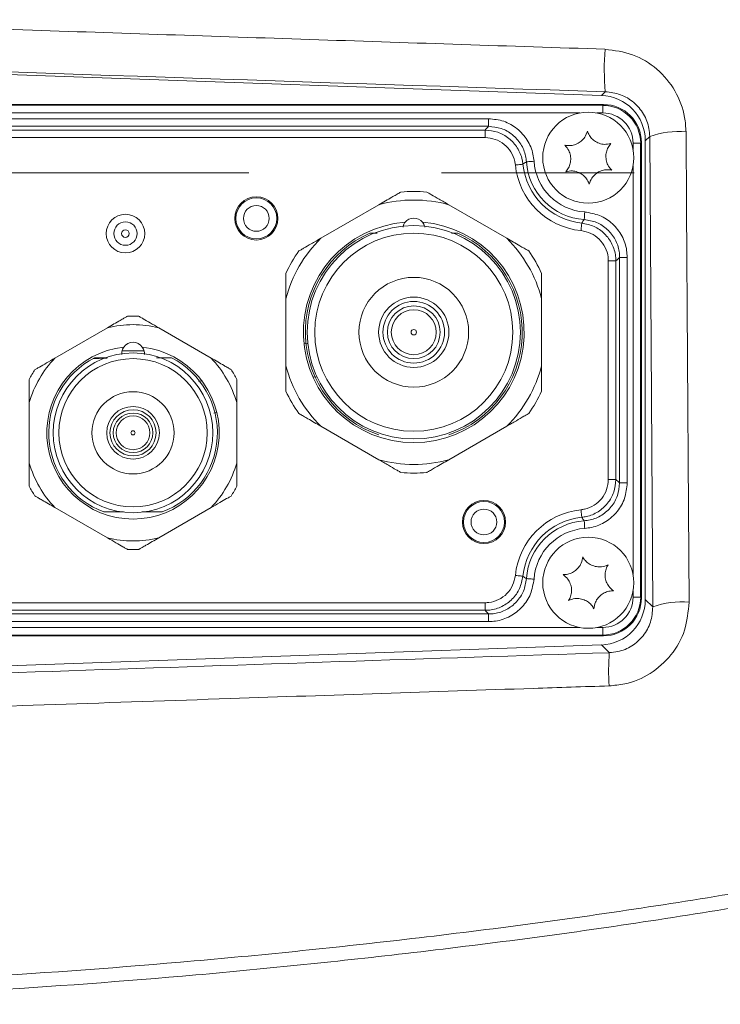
# Model space of a CAD drawing. Header units: millimetres. Extents: x 0 to 8410, y 0 to 5940.
# Tile 135 of 180: x 5502 to 5594, y 3968 to 4098. Entities that reach past the tile are written whole.
import ezdxf

# ---------------------------------------------------------------- set-up
doc = ezdxf.new("R2010")
doc.units = ezdxf.units.MM
doc.header["$LTSCALE"] = 10
doc.linetypes.add('CENTERX2', pattern=[20.32, 12.7, -2.54, 2.54, -2.54])

msp = doc.modelspace()

# ---------------------------------------------------------------- linework, layer by layer
at = {"color": 7, "linetype": 'Continuous', "lineweight": 0}
for p, q in [((5578.42, 4088.07), (5462.87, 4092.11)), ((5578.71, 4086.87), (5462.87, 4086.87)), ((5583.7, 4021.87), (5583.7, 4081.87)), ((5584.2, 4021.66), (5584.2, 4082.08)), ((5549.11, 4073.67), (5541.45, 4069.25)), ((5565.96, 4069.25), (5558.3, 4073.67)), ((5547.91, 4069.93), (5548.89, 4069.93)), ((5558.67, 4069.93), (5559.5, 4069.93)), ((5536.85, 4061.29), (5536.85, 4052.45)), ((5570.55, 4052.45), (5570.55, 4061.29)), ((5513.32, 4057.46), (5506.41, 4053.47)), ((5527, 4053.47), (5520.09, 4057.46)), ((5539.66, 4055.39), (5539.3, 4055.35)), ((5540.48, 4050.96), (5540.86, 4051.01)), ((5503.03, 4047.61), (5503.03, 4039.63)), ((5530.38, 4039.63), (5530.38, 4047.61)), ((5527.33, 4046.22), (5527.76, 4046.4)), ((5541.45, 4044.49), (5549.11, 4040.07)), ((5558.3, 4040.07), (5565.96, 4044.49)), ((5506.41, 4033.77), (5513.32, 4029.78)), ((5520.55, 4033.2), (5517.9, 4033.2)), ((5520.09, 4029.78), (5527, 4033.77)), ((5432.2, 4016.87), (5578.71, 4016.87)), ((5437.2, 4010.74), (5578.42, 4015.67))]:
    msp.add_line(p, q, dxfattribs=at)
at = {"color": 8, "linetype": 'Continuous', "lineweight": 0}
for p, q in [((5578.42, 4088.07), (5578.93, 4088.56)), ((5462.87, 4086.77), (5578.6, 4086.77)), ((5578.6, 4086.77), (5578.71, 4086.87)), ((5578.6, 4085.77), (5578.6, 4086.77)), ((5575.58, 4085.77), (5462.87, 4085.77)), ((5462.87, 4085), (5563.56, 4085)), ((5563.56, 4084), (5563.56, 4085)), ((5578.6, 4085.77), (5577.82, 4085.77)), ((5563.56, 4084), (5462.87, 4084)), ((5470.02, 4083.51), (5563.11, 4083.51)), ((5563.11, 4082.51), (5472.02, 4082.51)), ((5563.11, 4083.51), (5563.11, 4082.51)), ((5584.8, 4082.67), (5584.2, 4082.08)), ((5585.2, 4020.69), (5584.8, 4082.67)), ((5582.6, 4080.99), (5582.6, 4081.77)), ((5583.6, 4081.77), (5582.6, 4081.77)), ((5583.7, 4081.87), (5583.6, 4081.77)), ((5583.6, 4081.77), (5583.6, 4021.97)), ((5582.6, 4024.99), (5582.6, 4078.75)), ((5579.34, 4037.46), (5579.34, 4066.28)), ((5580.34, 4066.28), (5579.34, 4066.28)), ((5580.34, 4066.28), (5580.34, 4037.46)), ((5580.83, 4037.01), (5580.83, 4066.73)), ((5581.83, 4066.73), (5580.83, 4066.73)), ((5581.83, 4066.73), (5581.83, 4037.01)), ((5515.28, 4054.41), (5518.15, 4054.41)), ((5580.34, 4037.46), (5579.34, 4037.46)), ((5581.83, 4037.01), (5580.83, 4037.01)), ((5582.6, 4021.97), (5582.6, 4022.75)), ((5583.6, 4021.97), (5582.6, 4021.97)), ((5583.6, 4021.97), (5583.7, 4021.87)), ((5584.2, 4021.66), (5585.2, 4020.69)), ((5563.11, 4020.24), (5470.02, 4020.24)), ((5472.02, 4021.24), (5563.11, 4021.24)), ((5563.11, 4021.24), (5563.11, 4020.24)), ((5447.35, 4019.75), (5563.56, 4019.75)), ((5563.56, 4018.75), (5447.35, 4018.75)), ((5563.56, 4018.75), (5563.56, 4019.75)), ((5435.32, 4017.98), (5575.58, 4017.98)), ((5577.82, 4017.98), (5578.6, 4017.98)), ((5578.6, 4016.98), (5578.6, 4017.98)), ((5578.6, 4016.98), (5432.31, 4016.98)), ((5578.71, 4016.87), (5578.6, 4016.98)), ((5579.47, 4014.66), (5578.42, 4015.67))]:
    msp.add_line(p, q, dxfattribs=at)
at = {"color": 7, "linetype": 'CENTERX2', "lineweight": 0}
msp.add_line((4998.55, 4077.87), (5743.75, 4077.87), dxfattribs=at)
at = {"color": 8, "linetype": 'Continuous', "lineweight": 0, "flags": 128}
for points in [[(5589.58, 4083.27), (5589.64, 4073.35), (5589.9, 4033.65), (5589.98, 4021.3)], [(5568.08, 4079.01), (5568.06, 4079), (5568, 4079), (5567.9, 4078.99), (5567.78, 4078.98), (5567.63, 4078.96), (5567.46, 4078.94), (5567.28, 4078.93), (5567.09, 4078.91)], [(5569.55, 4079.4), (5569.36, 4079.38), (5569.17, 4079.37), (5569, 4079.36), (5568.85, 4079.35), (5568.73, 4079.34), (5568.63, 4079.34), (5568.57, 4079.33), (5568.55, 4079.33)], [(5576.23, 4072.71), (5576.22, 4072.52), (5576.2, 4072.34), (5576.19, 4072.17), (5576.18, 4072.02), (5576.18, 4071.9), (5576.17, 4071.8), (5576.16, 4071.74), (5576.16, 4071.72)], [(5575.84, 4071.25), (5575.84, 4071.22), (5575.83, 4071.16), (5575.82, 4071.07), (5575.81, 4070.95), (5575.79, 4070.8), (5575.78, 4070.63), (5575.76, 4070.45), (5575.74, 4070.26)], [(5575.84, 4032.49), (5575.84, 4032.52), (5575.83, 4032.58), (5575.82, 4032.67), (5575.81, 4032.8), (5575.79, 4032.95), (5575.78, 4033.11), (5575.76, 4033.3), (5575.74, 4033.49)], [(5576.23, 4031.03), (5576.22, 4031.22), (5576.2, 4031.4), (5576.19, 4031.57), (5576.18, 4031.72), (5576.18, 4031.85), (5576.17, 4031.94), (5576.16, 4032), (5576.16, 4032.03)], [(5568.08, 4024.74), (5568.06, 4024.74), (5568, 4024.74), (5567.9, 4024.75), (5567.78, 4024.77), (5567.63, 4024.78), (5567.46, 4024.8), (5567.28, 4024.82), (5567.09, 4024.83)], [(5569.55, 4024.35), (5569.36, 4024.36), (5569.17, 4024.37), (5569, 4024.38), (5568.85, 4024.39), (5568.73, 4024.4), (5568.63, 4024.41), (5568.57, 4024.41), (5568.55, 4024.41)]]:
    msp.add_lwpolyline(points, dxfattribs=at)
at = {"color": 7, "linetype": 'Continuous', "lineweight": 0}
for centre, radius in [((5576.7, 4079.87), 6), ((5532.95, 4071.87), 2.85), ((5553.7, 4056.87), 14.05), ((5553.7, 4056.87), 13.05), ((5553.7, 4056.87), 4.06), ((5553.7, 4056.87), 3.48), ((5516.7, 4043.62), 10.52), ((5516.7, 4043.62), 9.77), ((5516.7, 4043.62), 3.04), ((5516.7, 4043.62), 2.61), ((5562.95, 4031.87), 2.85), ((5576.7, 4023.87), 6)]:
    msp.add_circle(centre, radius, dxfattribs=at)
at = {"color": 8, "linetype": 'Continuous', "lineweight": 0}
for centre, radius in [((5532.95, 4071.87), 2.7), ((5532.95, 4071.87), 1.7), ((5515.7, 4069.87), 2.54), ((5515.7, 4069.87), 1.54), ((5515.7, 4069.87), 0.5), ((5553.7, 4056.87), 7.23), ((5553.7, 4056.87), 4.63), ((5553.7, 4056.87), 2.96), ((5553.7, 4056.87), 0.362), ((5516.7, 4043.62), 5.42), ((5516.7, 4043.62), 3.47), ((5516.7, 4043.62), 2.22), ((5516.7, 4043.62), 0.271), ((5562.95, 4031.87), 2.7), ((5562.95, 4031.87), 1.7)]:
    msp.add_circle(centre, radius, dxfattribs=at)
for centre, radius, start, end in [((5615.2, 4091.54), 36.39, 175.8718, 184.6966), ((5588.6, 4071.92), 11.39, 85.0733, 109.4702), ((5576.7, 4079.87), 9.66, 185.7238, 264.2762), ((5576.7, 4079.87), 8.66, 185.7238, 264.2762), ((5576.7, 4079.87), 8.17, 183.7928, 266.2072), ((5576.7, 4079.87), 7.17, 183.7928, 266.2072), ((5576.7, 4023.87), 9.66, 95.7238, 174.2762), ((5576.7, 4023.87), 8.66, 95.7238, 174.2762), ((5576.7, 4023.87), 8.17, 93.7928, 176.2072), ((5576.7, 4023.87), 7.17, 93.7928, 176.2072), ((5589, 4009.96), 11.39, 85.069, 109.4748), ((5611.76, 4012.25), 32.38, 175.7398, 183.4978)]:
    msp.add_arc(centre, radius, start, end, dxfattribs=at)
at = {"color": 7, "linetype": 'Continuous', "lineweight": 0}
for centre, radius, start, end in [((5553.7, 4056.87), 18.55, 84.7209, 95.2791), ((5553.7, 4056.87), 17.42, 74.6975, 105.3025), ((5553.7, 4056.87), 14.54, 94.5189, 85.4811), ((5553.7, 4070.39), 1.5, 40.2186, 139.7814), ((5553.7, 4056.87), 14.29, 113.9238, 251.1813), ((5553.7, 4056.87), 14.29, 288.8187, 66.0762), ((5553.7, 4056.87), 17.42, 134.6975, 165.3025), ((5553.7, 4056.87), 17.42, 14.6975, 45.3025), ((5553.7, 4056.87), 18.55, 144.7209, 155.2791), ((5553.7, 4056.87), 18.55, 24.7209, 35.2791), ((5516.7, 4043.62), 15.37, 87.1982, 92.8018), ((5516.7, 4043.62), 14.25, 76.2631, 103.7369), ((5516.7, 4054.05), 1.5, 35.5271, 144.4729), ((5516.7, 4043.62), 11.36, 96.1676, 83.8324), ((5516.7, 4043.62), 14.25, 136.2631, 163.7369), ((5516.7, 4043.62), 11.11, 117.241, 249.7418), ((5516.7, 4043.62), 11.11, 290.2582, 62.759), ((5516.7, 4043.62), 14.24, 16.2631, 43.7369), ((5516.7, 4043.62), 15.38, 147.1982, 152.8018), ((5516.7, 4043.62), 15.38, 27.1982, 32.8018), ((5553.7, 4056.87), 17.42, 194.6975, 225.3025), ((5553.7, 4056.87), 17.42, 314.6975, 345.3025), ((5553.7, 4056.87), 18.55, 204.7209, 215.2791), ((5553.7, 4056.87), 18.55, 324.7209, 335.2791), ((5516.7, 4043.62), 14.25, 196.2631, 223.7369), ((5516.7, 4043.62), 14.24, 316.2631, 343.7369), ((5553.7, 4056.87), 17.42, 254.6975, 285.3025), ((5553.7, 4056.87), 18.55, 264.7209, 275.2791), ((5516.7, 4043.62), 15.38, 207.1982, 212.8018), ((5516.7, 4043.62), 15.38, 327.1982, 332.8018), ((5516.7, 4043.62), 14.25, 256.2631, 283.7369), ((5516.7, 4043.62), 15.38, 267.1982, 272.8018)]:
    msp.add_arc(centre, radius, start, end, dxfattribs=at)
at = {"color": 8, "linetype": 'Continuous', "lineweight": 0}
for centre, major_axis, ratio, start_param, end_param in [((5421.99, 4277.85), (3508.64, -122.87), 0.052376, 4.725876, 4.758968), ((5578.6, 4081.76), (3.54, 3.54), 0.999269, 5.498396, 7.067974), ((5578.6, 4081.76), (2.83, 2.83), 0.998783, 5.498396, 7.067974), ((5578.6, 4021.98), (2.83, -2.83), 0.998783, 5.498396, 7.067974), ((5578.6, 4021.98), (3.54, -3.54), 0.999269, 5.498396, 7.067974), ((5451.83, 3829.28), (3452.34, 120.9), 0.052376, 1.531983, 1.57325)]:
    msp.add_ellipse(centre, major_axis=major_axis, ratio=ratio, start_param=start_param, end_param=end_param, dxfattribs=at)
at = {"color": 7, "linetype": 'Continuous', "lineweight": 0}
for centre, major_axis, ratio, start_param, end_param in [((5578.2, 4082.07), (4.33, 4.18), 0.997357, 5.516563, 7.049808), ((5580.7, 4083.87), (5.34, -1.48), 0.489854, 2.084059, 2.08482), ((5578.7, 4081.87), (3.54, 3.54), 0.998175, 5.499157, 7.067214), ((5580.7, 4083.87), (-1.48, 5.34), 0.489854, 4.198366, 4.199126), ((5578.2, 4021.67), (4.33, -4.18), 0.997357, 5.516563, 7.049808), ((5578.7, 4021.88), (3.54, -3.54), 0.998175, 5.499157, 7.067214), ((5580.7, 4019.87), (1.48, 5.34), 0.489854, 5.225652, 5.226412), ((5580.7, 4019.87), (5.34, 1.48), 0.489854, 4.198366, 4.199126)]:
    msp.add_ellipse(centre, major_axis=major_axis, ratio=ratio, start_param=start_param, end_param=end_param, dxfattribs=at)
at = {"color": 8, "linetype": 'Continuous', "lineweight": 0}
for points, knots in [([(5462.87, 4098.05), (5463.07, 4098.04), (5476.59, 4097.58), (5502.69, 4096.69), (5541.18, 4095.4), (5566.33, 4094.57), (5578.9, 4094.16)], [0, 0, 0, 0, 0.0051042, 0.3495009, 0.6747315, 1, 1, 1, 1]), ([(5578.9, 4094.16), (5580.14, 4094), (5582.63, 4093.67), (5585.88, 4091.66), (5588.29, 4088.78), (5589.43, 4085.79), (5589.54, 4083.91), (5589.58, 4083.27)], [0, 0, 0, 0, 0.220939, 0.44192, 0.66363, 0.885317, 1, 1, 1, 1]), ([(5584.8, 4082.67), (5584.78, 4083.01), (5584.72, 4084.04), (5584.08, 4085.66), (5582.76, 4087.22), (5580.98, 4088.3), (5579.61, 4088.48), (5578.93, 4088.56)], [0, 0, 0, 0, 0.113952, 0.335154, 0.557324, 0.77898, 1, 1, 1, 1]), ([(5563.56, 4085), (5564.24, 4084.93), (5565.59, 4084.8), (5567.38, 4083.76), (5568.74, 4082.24), (5569.4, 4080.68), (5569.51, 4079.71), (5569.55, 4079.4)], [0, 0, 0, 0, 0.224191, 0.448386, 0.672457, 0.896472, 1, 1, 1, 1]), ([(5563.11, 4083.51), (5563.18, 4083.59), (5563.33, 4083.75), (5563.49, 4083.92), (5563.56, 4084)], [0, 0, 0, 0, 0.500703, 1, 1, 1, 1]), ([(5568.55, 4079.33), (5568.52, 4079.59), (5568.43, 4080.4), (5567.88, 4081.7), (5566.75, 4082.97), (5565.25, 4083.83), (5564.12, 4083.94), (5563.56, 4084)], [0, 0, 0, 0, 0.103546, 0.327567, 0.551606, 0.775795, 1, 1, 1, 1]), ([(5563.11, 4083.51), (5563.67, 4083.45), (5564.8, 4083.34), (5566.29, 4082.48), (5567.42, 4081.21), (5567.95, 4079.96), (5568.05, 4079.21), (5568.08, 4079.01)], [0, 0, 0, 0, 0.229317, 0.458659, 0.6878863, 0.9170501, 1, 1, 1, 1]), ([(5567.09, 4078.91), (5567.07, 4079.07), (5566.98, 4079.67), (5566.56, 4080.67), (5565.66, 4081.68), (5564.46, 4082.37), (5563.56, 4082.46), (5563.11, 4082.51)], [0, 0, 0, 0, 0.082945, 0.312119, 0.54133, 0.770672, 1, 1, 1, 1]), ([(5568.55, 4079.33), (5568.47, 4079.28), (5568.31, 4079.17), (5568.16, 4079.06), (5568.08, 4079.01)], [0, 0, 0, 0, 0.4992931, 1, 1, 1, 1]), ([(5576.23, 4072.71), (5576.9, 4072.6), (5578.23, 4072.38), (5579.96, 4071.23), (5581.21, 4069.62), (5581.77, 4068.02), (5581.81, 4067.04), (5581.83, 4066.73)], [0, 0, 0, 0, 0.224189, 0.448386, 0.672448, 0.896473, 1, 1, 1, 1]), ([(5575.84, 4071.25), (5575.89, 4071.33), (5576, 4071.48), (5576.11, 4071.64), (5576.16, 4071.72)], [0, 0, 0, 0, 0.5007068, 1, 1, 1, 1]), ([(5575.84, 4071.25), (5576.39, 4071.14), (5577.5, 4070.92), (5578.9, 4069.91), (5579.9, 4068.54), (5580.3, 4067.24), (5580.33, 4066.48), (5580.34, 4066.28)], [0, 0, 0, 0, 0.229317, 0.458667, 0.687887, 0.917055, 1, 1, 1, 1]), ([(5580.83, 4066.73), (5580.82, 4066.99), (5580.78, 4067.81), (5580.32, 4069.14), (5579.27, 4070.48), (5577.83, 4071.44), (5576.72, 4071.62), (5576.16, 4071.72)], [0, 0, 0, 0, 0.1035407, 0.3275622, 0.5516063, 0.7757931, 1, 1, 1, 1]), ([(5579.34, 4066.28), (5579.33, 4066.44), (5579.31, 4067.05), (5578.99, 4068.08), (5578.19, 4069.18), (5577.07, 4069.99), (5576.18, 4070.17), (5575.74, 4070.26)], [0, 0, 0, 0, 0.082966, 0.312124, 0.541344, 0.770671, 1, 1, 1, 1]), ([(5580.83, 4066.73), (5580.75, 4066.65), (5580.58, 4066.5), (5580.42, 4066.35), (5580.34, 4066.28)], [0, 0, 0, 0, 0.499297, 1, 1, 1, 1]), ([(5575.74, 4033.49), (5575.9, 4033.51), (5576.5, 4033.59), (5577.5, 4034.01), (5578.52, 4034.92), (5579.21, 4036.12), (5579.29, 4037.02), (5579.34, 4037.46)], [0, 0, 0, 0, 0.082949, 0.312124, 0.541328, 0.770683, 1, 1, 1, 1]), ([(5580.34, 4037.46), (5580.28, 4036.9), (5580.17, 4035.78), (5579.31, 4034.28), (5578.04, 4033.15), (5576.79, 4032.62), (5576.04, 4032.52), (5575.84, 4032.49)], [0, 0, 0, 0, 0.229317, 0.458666, 0.687882, 0.917058, 1, 1, 1, 1]), ([(5576.16, 4032.03), (5576.42, 4032.06), (5577.23, 4032.15), (5578.53, 4032.7), (5579.8, 4033.83), (5580.66, 4035.33), (5580.77, 4036.45), (5580.83, 4037.01)], [0, 0, 0, 0, 0.103545, 0.327565, 0.551604, 0.775798, 1, 1, 1, 1]), ([(5581.83, 4037.01), (5581.76, 4036.34), (5581.63, 4034.99), (5580.6, 4033.19), (5579.07, 4031.84), (5577.51, 4031.18), (5576.54, 4031.06), (5576.23, 4031.03)], [0, 0, 0, 0, 0.2241945, 0.4483893, 0.6724458, 0.8964673, 1, 1, 1, 1]), ([(5580.34, 4037.46), (5580.42, 4037.39), (5580.58, 4037.24), (5580.75, 4037.09), (5580.83, 4037.01)], [0, 0, 0, 0, 0.5007029, 1, 1, 1, 1]), ([(5576.16, 4032.03), (5576.11, 4032.1), (5576, 4032.26), (5575.89, 4032.42), (5575.84, 4032.49)], [0, 0, 0, 0, 0.499293, 1, 1, 1, 1]), ([(5563.11, 4021.24), (5563.27, 4021.24), (5563.88, 4021.26), (5564.92, 4021.58), (5566.02, 4022.38), (5566.82, 4023.51), (5567, 4024.39), (5567.09, 4024.83)], [0, 0, 0, 0, 0.082948, 0.312123, 0.541326, 0.770668, 1, 1, 1, 1]), ([(5568.08, 4024.74), (5567.97, 4024.18), (5567.75, 4023.07), (5566.74, 4021.67), (5565.37, 4020.67), (5564.07, 4020.27), (5563.31, 4020.24), (5563.11, 4020.24)], [0, 0, 0, 0, 0.229319, 0.458668, 0.687886, 0.917058, 1, 1, 1, 1]), ([(5563.56, 4019.75), (5563.82, 4019.76), (5564.64, 4019.8), (5565.97, 4020.26), (5567.31, 4021.3), (5568.27, 4022.74), (5568.46, 4023.85), (5568.55, 4024.41)], [0, 0, 0, 0, 0.103543, 0.327563, 0.551609, 0.775792, 1, 1, 1, 1]), ([(5569.55, 4024.35), (5569.43, 4023.68), (5569.21, 4022.34), (5568.06, 4020.62), (5566.45, 4019.36), (5564.85, 4018.81), (5563.87, 4018.76), (5563.56, 4018.75)], [0, 0, 0, 0, 0.224194, 0.448388, 0.672452, 0.896468, 1, 1, 1, 1]), ([(5568.08, 4024.74), (5568.16, 4024.68), (5568.31, 4024.57), (5568.47, 4024.46), (5568.55, 4024.41)], [0, 0, 0, 0, 0.500707, 1, 1, 1, 1]), ([(5563.56, 4019.75), (5563.49, 4019.83), (5563.33, 4019.99), (5563.18, 4020.15), (5563.11, 4020.24)], [0, 0, 0, 0, 0.499297, 1, 1, 1, 1]), ([(5589.98, 4021.3), (5589.87, 4020.06), (5589.64, 4017.57), (5587.76, 4014.25), (5584.98, 4011.76), (5582.03, 4010.51), (5580.13, 4010.34), (5579.44, 4010.28)], [0, 0, 0, 0, 0.221593, 0.443255, 0.661739, 0.877175, 1, 1, 1, 1]), ([(5579.47, 4014.66), (5579.85, 4014.69), (5580.88, 4014.78), (5582.5, 4015.46), (5584.02, 4016.83), (5585.04, 4018.66), (5585.15, 4020.01), (5585.2, 4020.69)], [0, 0, 0, 0, 0.1223678, 0.3358225, 0.5525739, 0.7747416, 1, 1, 1, 1]), ([(5579.44, 4010.28), (5576.11, 4010.17), (5559.46, 4009.62), (5527.44, 4008.54), (5483.35, 4007.04), (5452.59, 4005.96), (5437.2, 4005.42)], [0, 0, 0, 0, 0.070251, 0.351258, 0.6756, 1, 1, 1, 1]), ([(5437.2, 3970.19), (5446.73, 3970.27), (5465.79, 3970.42), (5494.38, 3971.7), (5522.96, 3973.74), (5552.43, 3976.72), (5582.74, 3980.65), (5603.43, 3984.19), (5613.78, 3985.95)], [0, 0, 0, 0, 0.161014, 0.322028, 0.483588, 0.645148, 0.822482, 1, 1, 1, 1]), ([(5614.08, 3984.13), (5603.73, 3982.36), (5583, 3978.82), (5552.67, 3974.89), (5523.21, 3971.9), (5494.61, 3969.86), (5465.94, 3968.57), (5446.78, 3968.41), (5437.2, 3968.33)], [0, 0, 0, 0, 0.177336, 0.354855, 0.515868, 0.676881, 0.838441, 1, 1, 1, 1])]:
    msp.add_open_spline(points, degree=3, knots=knots, dxfattribs=at)
at = {"color": 7, "linetype": 'Continuous', "lineweight": 0}
for points, knots in [([(5576.59, 4083.37), (5576.49, 4083.1), (5576.33, 4082.62), (5575.8, 4082.03), (5575.21, 4081.66), (5574.55, 4081.46), (5574.01, 4081.45), (5573.71, 4081.5), (5573.62, 4081.52)], [0, 0, 0, 0, 0.235565, 0.408145, 0.581139, 0.745075, 0.917185, 1, 1, 1, 1]), ([(5579.68, 4081.72), (5579.39, 4081.67), (5578.9, 4081.57), (5578.13, 4081.73), (5577.5, 4082.06), (5577, 4082.53), (5576.72, 4082.99), (5576.62, 4083.28), (5576.59, 4083.37)], [0, 0, 0, 0, 0.235553, 0.40814, 0.581142, 0.745075, 0.917178, 1, 1, 1, 1]), ([(5573.62, 4081.52), (5573.81, 4081.3), (5574.13, 4080.92), (5574.38, 4080.17), (5574.41, 4079.47), (5574.25, 4078.8), (5573.99, 4078.33), (5573.8, 4078.1), (5573.73, 4078.02)], [0, 0, 0, 0, 0.23558, 0.408164, 0.581164, 0.745074, 0.917193, 1, 1, 1, 1]), ([(5579.79, 4078.22), (5579.6, 4078.44), (5579.27, 4078.82), (5579.03, 4079.57), (5579, 4080.27), (5579.16, 4080.94), (5579.41, 4081.42), (5579.61, 4081.65), (5579.68, 4081.72)], [0, 0, 0, 0, 0.235581, 0.408165, 0.581135, 0.745074, 0.917193, 1, 1, 1, 1]), ([(5573.73, 4078.02), (5574.02, 4078.08), (5574.51, 4078.17), (5575.28, 4078.01), (5575.91, 4077.68), (5576.4, 4077.21), (5576.69, 4076.75), (5576.79, 4076.47), (5576.82, 4076.37)], [0, 0, 0, 0, 0.235546, 0.408125, 0.581125, 0.745054, 0.917155, 1, 1, 1, 1]), ([(5576.82, 4076.37), (5576.91, 4076.65), (5577.08, 4077.12), (5577.61, 4077.71), (5578.2, 4078.09), (5578.86, 4078.28), (5579.4, 4078.3), (5579.69, 4078.24), (5579.79, 4078.22)], [0, 0, 0, 0, 0.235584, 0.408159, 0.581149, 0.745081, 0.917187, 1, 1, 1, 1]), ([(5549.11, 4073.67), (5549.69, 4074.01), (5550.48, 4074.47), (5551.39, 4074.99), (5551.82, 4075.24), (5551.96, 4075.32), (5552, 4075.34)], [0, 0, 0, 0, 0.5317062, 0.7237067, 0.9176713, 1, 1, 1, 1]), ([(5555.41, 4075.34), (5555.47, 4075.31), (5555.61, 4075.22), (5556.17, 4074.9), (5557.09, 4074.37), (5557.88, 4073.92), (5558.3, 4073.67)], [0, 0, 0, 0, 0.1117356, 0.2780855, 0.6098479, 1, 1, 1, 1]), ([(5552.28, 4070.72), (5552.29, 4070.81), (5552.31, 4071.04), (5552.47, 4071.24), (5552.56, 4071.36)], [0, 0, 0, 0, 0.410346, 1, 1, 1, 1]), ([(5554.85, 4071.36), (5554.97, 4071.2), (5555.13, 4070.98), (5555.15, 4070.75), (5555.15, 4070.7)], [0, 0, 0, 0, 0.776948, 1, 1, 1, 1]), ([(5538.56, 4067.58), (5538.62, 4067.62), (5538.76, 4067.7), (5539.32, 4068.02), (5540.24, 4068.56), (5541.03, 4069.01), (5541.45, 4069.25)], [0, 0, 0, 0, 0.111735, 0.278072, 0.60985, 1, 1, 1, 1]), ([(5565.96, 4069.25), (5566.54, 4068.92), (5567.33, 4068.46), (5568.24, 4067.93), (5568.67, 4067.69), (5568.81, 4067.61), (5568.85, 4067.58)], [0, 0, 0, 0, 0.531718, 0.723704, 0.917678, 1, 1, 1, 1]), ([(5536.85, 4061.29), (5536.85, 4061.82), (5536.85, 4062.63), (5536.85, 4063.68), (5536.85, 4064.29), (5536.85, 4064.56), (5536.85, 4064.62), (5536.85, 4064.63)], [0, 0, 0, 0, 0.4174077, 0.6482823, 0.8814315, 0.9726147, 1, 1, 1, 1]), ([(5570.55, 4064.63), (5570.55, 4064.6), (5570.55, 4064.51), (5570.55, 4064.17), (5570.55, 4063.11), (5570.55, 4062.06), (5570.55, 4061.29), (5570.55, 4061.29)], [0, 0, 0, 0, 0.049606, 0.173021, 0.390776, 0.999493, 1, 1, 1, 1]), ([(5513.32, 4057.46), (5513.9, 4057.79), (5514.67, 4058.24), (5515.48, 4058.71), (5515.81, 4058.9), (5515.91, 4058.96), (5515.95, 4058.98)], [0, 0, 0, 0, 0.571059, 0.754557, 0.911193, 1, 1, 1, 1]), ([(5517.46, 4058.98), (5517.51, 4058.95), (5517.65, 4058.87), (5518.16, 4058.57), (5519, 4058.09), (5519.71, 4057.68), (5520.09, 4057.46)], [0, 0, 0, 0, 0.122288, 0.29757, 0.624936, 1, 1, 1, 1]), ([(5515.21, 4053.94), (5515.22, 4054.17), (5515.23, 4054.51), (5515.42, 4054.82), (5515.48, 4054.92)], [0, 0, 0, 0, 0.685323, 1, 1, 1, 1]), ([(5517.92, 4054.92), (5518.02, 4054.74), (5518.2, 4054.42), (5518.2, 4054.09), (5518.2, 4053.94)], [0, 0, 0, 0, 0.544587, 1, 1, 1, 1]), ([(5503.78, 4051.95), (5503.84, 4051.98), (5503.97, 4052.06), (5504.49, 4052.36), (5505.33, 4052.84), (5506.03, 4053.25), (5506.41, 4053.47)], [0, 0, 0, 0, 0.1222797, 0.2975645, 0.6249343, 1, 1, 1, 1]), ([(5513.24, 4053.46), (5512.98, 4053.45), (5512.39, 4053.43), (5511.81, 4053.42), (5511.48, 4053.41)], [0, 0, 0, 0, 0.443107, 1, 1, 1, 1]), ([(5511.62, 4053.5), (5512.06, 4053.5), (5512.62, 4053.5), (5513.21, 4053.5), (5513.32, 4053.5)], [0, 0, 0, 0, 0.80747, 1, 1, 1, 1]), ([(5519.8, 4053.5), (5520.03, 4053.5), (5520.72, 4053.5), (5521.37, 4053.5), (5521.79, 4053.5)], [0, 0, 0, 0, 0.342576, 1, 1, 1, 1]), ([(5527, 4053.47), (5527.58, 4053.13), (5528.35, 4052.69), (5529.16, 4052.22), (5529.49, 4052.03), (5529.59, 4051.97), (5529.63, 4051.95)], [0, 0, 0, 0, 0.571068, 0.754554, 0.911192, 1, 1, 1, 1]), ([(5536.85, 4049.11), (5536.85, 4049.14), (5536.85, 4049.23), (5536.85, 4049.57), (5536.85, 4050.63), (5536.85, 4051.69), (5536.85, 4052.45), (5536.85, 4052.45)], [0, 0, 0, 0, 0.049606, 0.173021, 0.390776, 0.999493, 1, 1, 1, 1]), ([(5570.55, 4052.45), (5570.55, 4051.93), (5570.55, 4051.11), (5570.55, 4050.06), (5570.55, 4049.45), (5570.55, 4049.18), (5570.55, 4049.13), (5570.55, 4049.11)], [0, 0, 0, 0, 0.4174045, 0.6482774, 0.8814504, 0.9726149, 1, 1, 1, 1]), ([(5503.03, 4047.61), (5503.03, 4047.61), (5503.03, 4048.28), (5503.03, 4049.24), (5503.03, 4050.18), (5503.03, 4050.52), (5503.03, 4050.61), (5503.03, 4050.65)], [0, 0, 0, 0, 0.00307, 0.574715, 0.806734, 0.927775, 1, 1, 1, 1]), ([(5525.87, 4050.47), (5525.74, 4050.46), (5525.6, 4050.46), (5525.36, 4050.44), (5525.34, 4050.44)], [0, 0, 0, 0, 0.896037, 1, 1, 1, 1]), ([(5530.38, 4050.65), (5530.38, 4050.59), (5530.38, 4050.46), (5530.38, 4049.93), (5530.38, 4048.96), (5530.38, 4048.11), (5530.38, 4047.61)], [0, 0, 0, 0, 0.107443, 0.271867, 0.572531, 1, 1, 1, 1]), ([(5541.45, 4044.49), (5540.87, 4044.82), (5540.08, 4045.28), (5539.16, 4045.81), (5538.74, 4046.06), (5538.6, 4046.13), (5538.56, 4046.16)], [0, 0, 0, 0, 0.5317062, 0.7237067, 0.9176713, 1, 1, 1, 1]), ([(5568.85, 4046.16), (5568.79, 4046.12), (5568.64, 4046.04), (5568.08, 4045.72), (5567.17, 4045.19), (5566.38, 4044.73), (5565.96, 4044.49)], [0, 0, 0, 0, 0.111737, 0.278087, 0.609848, 1, 1, 1, 1]), ([(5503.03, 4036.59), (5503.03, 4036.65), (5503.03, 4036.79), (5503.03, 4037.32), (5503.03, 4038.28), (5503.03, 4039.13), (5503.03, 4039.63)], [0, 0, 0, 0, 0.107442, 0.271867, 0.572499, 1, 1, 1, 1]), ([(5530.38, 4039.63), (5530.38, 4039.63), (5530.38, 4038.96), (5530.38, 4038.01), (5530.38, 4037.06), (5530.38, 4036.72), (5530.38, 4036.63), (5530.38, 4036.59)], [0, 0, 0, 0, 0.003069, 0.574711, 0.806728, 0.92779, 1, 1, 1, 1]), ([(5552, 4038.4), (5551.94, 4038.43), (5551.79, 4038.52), (5551.23, 4038.84), (5550.32, 4039.37), (5549.53, 4039.82), (5549.11, 4040.07)], [0, 0, 0, 0, 0.111735, 0.278072, 0.60985, 1, 1, 1, 1]), ([(5558.3, 4040.07), (5557.72, 4039.73), (5556.93, 4039.27), (5556.01, 4038.75), (5555.59, 4038.5), (5555.45, 4038.42), (5555.41, 4038.4)], [0, 0, 0, 0, 0.531718, 0.723705, 0.917679, 1, 1, 1, 1]), ([(5506.41, 4033.77), (5505.83, 4034.11), (5505.06, 4034.55), (5504.25, 4035.02), (5503.92, 4035.21), (5503.82, 4035.27), (5503.78, 4035.29)], [0, 0, 0, 0, 0.57106, 0.754558, 0.911194, 1, 1, 1, 1]), ([(5529.63, 4035.29), (5529.57, 4035.26), (5529.44, 4035.18), (5528.92, 4034.88), (5528.08, 4034.4), (5527.37, 4033.99), (5527, 4033.77)], [0, 0, 0, 0, 0.122287, 0.29757, 0.624921, 1, 1, 1, 1]), ([(5515.46, 4033.2), (5514.95, 4033.2), (5514.06, 4033.2), (5513.22, 4033.2), (5512.86, 4033.2)], [0, 0, 0, 0, 0.571132, 1, 1, 1, 1]), ([(5515.95, 4028.26), (5515.9, 4028.3), (5515.76, 4028.38), (5515.24, 4028.67), (5514.41, 4029.16), (5513.7, 4029.57), (5513.32, 4029.78)], [0, 0, 0, 0, 0.122287, 0.297556, 0.624923, 1, 1, 1, 1]), ([(5520.09, 4029.78), (5519.51, 4029.45), (5518.74, 4029), (5517.93, 4028.54), (5517.6, 4028.35), (5517.49, 4028.29), (5517.46, 4028.26)], [0, 0, 0, 0, 0.571076, 0.754558, 0.911193, 1, 1, 1, 1]), ([(5575.97, 4027.29), (5575.92, 4027.01), (5575.85, 4026.51), (5575.43, 4025.84), (5574.91, 4025.36), (5574.3, 4025.05), (5573.77, 4024.94), (5573.47, 4024.94), (5573.37, 4024.94)], [0, 0, 0, 0, 0.23557, 0.408135, 0.581136, 0.745074, 0.917185, 1, 1, 1, 1]), ([(5579.3, 4026.22), (5579.03, 4026.12), (5578.56, 4025.93), (5577.77, 4025.96), (5577.1, 4026.17), (5576.52, 4026.54), (5576.16, 4026.94), (5576.01, 4027.21), (5575.97, 4027.29)], [0, 0, 0, 0, 0.235575, 0.408159, 0.581157, 0.745092, 0.917192, 1, 1, 1, 1]), ([(5580.04, 4022.8), (5579.81, 4022.98), (5579.42, 4023.29), (5579.04, 4023.99), (5578.89, 4024.68), (5578.93, 4025.36), (5579.1, 4025.88), (5579.25, 4026.14), (5579.3, 4026.22)], [0, 0, 0, 0, 0.235541, 0.408125, 0.581128, 0.745043, 0.917172, 1, 1, 1, 1]), ([(5573.37, 4024.94), (5573.6, 4024.76), (5573.99, 4024.45), (5574.36, 4023.75), (5574.52, 4023.06), (5574.48, 4022.38), (5574.31, 4021.87), (5574.16, 4021.61), (5574.11, 4021.52)], [0, 0, 0, 0, 0.235542, 0.408124, 0.581127, 0.74507, 0.917172, 1, 1, 1, 1]), ([(5577.44, 4020.45), (5577.49, 4020.73), (5577.56, 4021.23), (5577.98, 4021.9), (5578.49, 4022.38), (5579.11, 4022.69), (5579.64, 4022.8), (5579.94, 4022.8), (5580.04, 4022.8)], [0, 0, 0, 0, 0.235565, 0.408151, 0.581149, 0.745084, 0.917187, 1, 1, 1, 1]), ([(5574.11, 4021.52), (5574.38, 4021.63), (5574.84, 4021.81), (5575.64, 4021.79), (5576.31, 4021.58), (5576.88, 4021.2), (5577.24, 4020.8), (5577.39, 4020.54), (5577.44, 4020.45)], [0, 0, 0, 0, 0.235564, 0.408145, 0.581141, 0.745073, 0.917171, 1, 1, 1, 1])]:
    msp.add_open_spline(points, degree=3, knots=knots, dxfattribs=at)

doc.saveas('drawing.dxf')
